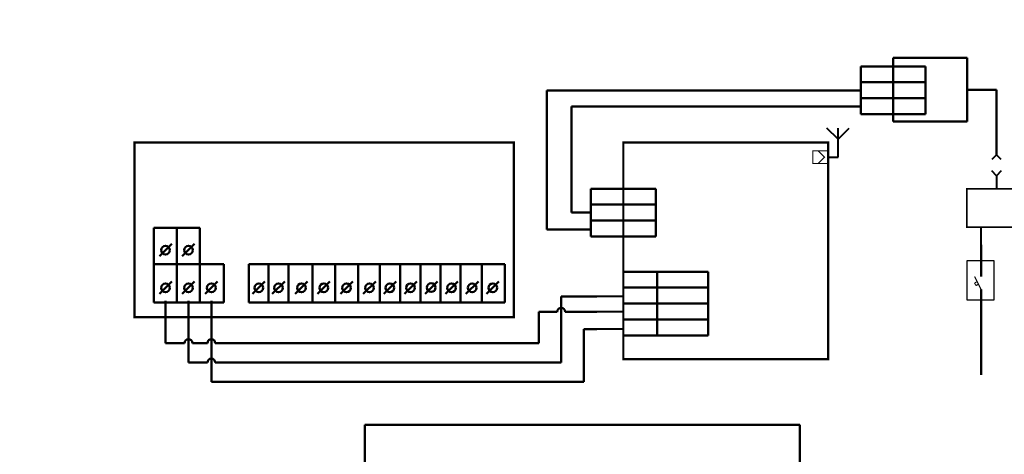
# Model space of a CAD drawing. Header units: millimetres. Extents: x 0 to 420, y 0 to 297.
# Tile 2 of 4: x 0 to 226, y 197 to 297. Entities that reach past the tile are written whole.
import ezdxf

# ---------------------------------------------------------------- set-up
doc = ezdxf.new("R2010")
doc.units = ezdxf.units.MM
for name, pattern in [('K5LT32782', [0]), ('K5LT32783', [0]), ('K5LT32784', [0]), ('K5LT32785', [0]), ('K5LT32786', [0]), ('K5LT32787', [0]), ('K5LT_BASIC', [0])]:
    doc.linetypes.add(name, pattern=pattern)
doc.layers.add('Системный слой', color=7, linetype='Continuous')

# ---------------------------------------------------------------- blocks, each defined once
blk = doc.blocks.new('U2')
at = {"layer": 'Системный слой', "color": 7, "linetype": 'K5LT_BASIC', "lineweight": 50}
for p, q in [((200.08, 288.25), (217.01, 288.25)), ((200.08, 273.62), (200.08, 288.25)), ((217.01, 288.25), (217.01, 273.62)), ((217.01, 273.62), (200.08, 273.62))]:
    blk.add_line(p, q, dxfattribs=at)

msp = doc.modelspace()

# ---------------------------------------------------------------- linework, layer by layer
at = {"layer": 'Системный слой', "color": 7, "linetype": 'K5LT32786', "lineweight": 50}
for p, q in [((207.5103, 286.2222), (192.6455, 286.2222)), ((192.6455, 286.2222), (192.6455, 275.301)), ((207.5103, 286.2222), (207.5103, 275.301)), ((207.5103, 282.6493), (192.6455, 282.6493)), ((207.5103, 278.9752), (192.6455, 278.9752)), ((207.5103, 275.301), (192.6455, 275.301)), ((145.6894, 258.2036), (130.8246, 258.2036)), ((130.8246, 258.2036), (130.8246, 247.2824)), ((145.6894, 258.2036), (145.6894, 247.2824)), ((145.6894, 254.6307), (130.8246, 254.6307)), ((145.6894, 250.9566), (130.8246, 250.9566)), ((145.6894, 247.2824), (130.8246, 247.2824)), ((157.669, 239.17), (138.257, 239.17)), ((146.0092, 239.17), (146.0092, 224.5746)), ((157.669, 239.17), (157.669, 224.5746)), ((157.669, 235.5971), (138.257, 235.5971)), ((146.0092, 235.4958), (146.0092, 224.5746)), ((157.669, 235.4958), (157.669, 224.5746)), ((157.669, 231.9229), (138.257, 231.9229)), ((157.669, 228.2488), (138.257, 228.2488)), ((157.669, 224.5746), (138.257, 224.5746))]:
    msp.add_line(p, q, dxfattribs=at)
at = {"layer": 'Системный слой', "color": 7, "linetype": 'K5LT_BASIC', "lineweight": 50}
for p, q in [((120.7822, 248.8959), (120.7822, 280.7616)), ((120.7822, 280.7616), (192.6455, 280.7616)), ((223.7487, 280.9331), (217.0071, 280.9331)), ((223.7487, 266.0232), (223.7487, 280.9331)), ((126.4037, 252.743), (126.4037, 277.1115)), ((126.4037, 277.1115), (192.6455, 277.1115)), ((130.8246, 252.743), (126.4037, 252.743)), ((35.9865, 249.2886), (30.7447, 249.2886)), ((30.7447, 249.2886), (30.7447, 240.9512)), ((41.2282, 249.2886), (35.9865, 249.2886)), ((35.9865, 249.2886), (35.9865, 240.9512)), ((41.2282, 240.9512), (41.2282, 249.2886)), ((130.8246, 248.8959), (120.7822, 248.8959)), ((32.002, 242.7191), (34.8304, 245.5476)), ((37.2437, 242.7191), (40.0721, 245.5476)), ((220.2105, 238.0934), (220.2105, 245.3553)), ((30.7447, 240.9512), (30.7447, 232.1229)), ((30.7447, 240.9512), (46.7776, 240.9512)), ((35.9865, 240.9512), (35.9865, 232.1229)), ((41.2282, 240.9512), (41.2282, 232.1229)), ((46.7776, 232.1229), (46.7776, 240.9512)), ((52.5226, 240.9512), (52.5226, 232.1229)), ((52.5226, 240.9512), (111.1439, 240.9512)), ((57.0287, 240.9512), (57.0287, 232.1229)), ((61.5349, 240.9512), (61.5349, 232.1229)), ((67.0843, 232.1229), (67.0843, 240.9512)), ((72.2659, 232.1229), (72.2659, 240.9512)), ((77.5076, 232.1229), (77.5076, 240.9512)), ((82.4717, 232.1229), (82.4717, 240.9512)), ((87.1685, 232.1229), (87.1685, 240.9512)), ((91.8013, 232.1229), (91.8013, 240.9512)), ((96.4041, 232.1229), (96.4041, 240.9512)), ((101.0069, 232.1229), (101.0069, 240.9512)), ((105.8491, 232.1229), (105.8491, 240.9512)), ((111.1439, 240.9512), (111.1439, 232.1229)), ((32.002, 234.0776), (34.8304, 236.906)), ((37.2437, 234.0776), (40.0721, 236.906)), ((42.4854, 234.0776), (45.3139, 236.906)), ((53.3614, 234.0776), (56.1899, 236.906)), ((57.8676, 234.0776), (60.696, 236.906)), ((63.1093, 234.0776), (65.9377, 236.906)), ((68.2308, 234.0776), (71.0592, 236.906)), ((73.4725, 234.0776), (76.301, 236.906)), ((78.7143, 234.0776), (81.5427, 236.906)), ((83.4007, 234.0776), (86.2291, 236.906)), ((88.1079, 234.1021), (90.9363, 236.9306)), ((92.8665, 234.1266), (95.6949, 236.9551)), ((97.5222, 234.0776), (100.3506, 236.906)), ((102.2294, 234.0776), (105.0578, 236.906)), ((106.9365, 234.0776), (109.765, 236.906)), ((220.2105, 215.5014), (220.2105, 235.1211)), ((33.4162, 222.8319), (33.4162, 232.4918)), ((38.6579, 218.3497), (38.6579, 232.4918)), ((43.8997, 213.8881), (43.8997, 232.4918)), ((132.2144, 233.5178), (124.0393, 233.5178)), ((124.0393, 233.5178), (124.0393, 218.3497)), ((30.7447, 232.1229), (46.7776, 232.1229)), ((111.1439, 232.1229), (52.5226, 232.1229)), ((118.9028, 230.0121), (118.9028, 222.8319)), ((123.1393, 230.0121), (118.9028, 230.0121)), ((132.2144, 230.0121), (124.9393, 230.0121)), ((132.2144, 226.0248), (129.1873, 226.0248)), ((129.1873, 226.0248), (129.1873, 213.8881)), ((37.7579, 222.8319), (33.4162, 222.8319)), ((42.9997, 222.8319), (39.5579, 222.8319)), ((118.9028, 222.8319), (44.7997, 222.8319)), ((42.9997, 218.3497), (38.6579, 218.3497)), ((124.0393, 218.3497), (44.7997, 218.3497)), ((129.1873, 213.8881), (43.8997, 213.8881)), ((79.0395, 156.168), (79.0395, 204.0425)), ((79.0395, 204.0425), (178.6985, 204.0425)), ((178.6985, 156.168), (178.6985, 204.0425))]:
    msp.add_line(p, q, dxfattribs=at)
at = {"layer": 'Системный слой', "color": 7, "linetype": 'K5LT32785', "lineweight": 40}
for p, q in [((187.4499, 269.604), (184.8927, 272.0982)), ((187.4499, 265.4648), (187.4499, 272.0982)), ((187.4499, 269.604), (190.0071, 272.0982)), ((185.1945, 265.4648), (187.4499, 265.4648)), ((223.7487, 266.0232), (222.6462, 264.9207)), ((224.8511, 264.9207), (223.7487, 266.0232)), ((223.7487, 261.2029), (222.6462, 262.3054)), ((224.8511, 262.3054), (223.7487, 261.2029)), ((223.7487, 261.2029), (223.7487, 258.2193)), ((220.2105, 245.3553), (220.2105, 249.4252)), ((138.257, 233.5178), (132.2144, 233.5178)), ((138.257, 230.0121), (132.2144, 230.0121)), ((138.257, 226.0248), (132.2144, 226.0248))]:
    msp.add_line(p, q, dxfattribs=at)
at = {"layer": 'Системный слой', "color": 7, "linetype": 'K5LT32783', "lineweight": 25}
for p, q in [((138.257, 260.6105), (138.257, 255.7967)), ((185.1945, 255.9061), (185.1945, 251.0924)), ((216.9197, 241.6461), (216.9197, 232.7293)), ((223.1828, 241.6461), (216.9197, 241.6461)), ((223.1828, 232.7293), (223.1828, 241.6461)), ((216.9197, 232.7293), (223.1828, 232.7293))]:
    msp.add_line(p, q, dxfattribs=at)
at = {"layer": 'Системный слой', "color": 7, "linetype": 'K5LT32782', "const_width": 0.5}
for points in [[(113.1991, 228.7783), (113.1991, 268.8048), (26.3002, 268.8048), (26.3002, 228.7783)], [(185.1945, 268.8048), (138.257, 268.8048), (138.257, 219.1339), (185.1945, 219.1339)]]:
    msp.add_lwpolyline(points, close=True, dxfattribs=at)
at = {"layer": 'Системный слой', "color": 7, "linetype": 'K5LT32784', "const_width": 0.25}
msp.add_lwpolyline([(181.6889, 264.0218), (185.1945, 264.0218), (185.1945, 266.9079), (181.6889, 266.9079)], close=True, dxfattribs=at)
for points in [[(182.8962, 266.9079), (184.3392, 265.4648), (182.8962, 264.0218)], [(218.7243, 238.0934), (220.2105, 235.1211)], [(219.3188, 236.9044), (218.7243, 236.6072)], [(218.7243, 236.6072), (219.0216, 236.0128)], [(219.616, 236.31), (219.0216, 236.0128)], [(223.1828, 235.7015), (223.1828, 232.7293)], [(223.1828, 235.7015), (223.1828, 232.7293)]]:
    msp.add_lwpolyline(points, dxfattribs=at)
at = {"layer": 'Системный слой', "color": 7, "linetype": 'K5LT32787', "const_width": 0.4}
msp.add_lwpolyline([(230.0612, 249.4252), (216.9581, 249.4252), (216.9581, 258.1994), (230.0612, 258.1994)], close=True, dxfattribs=at)
at = {"layer": 'Системный слой', "color": 7, "linetype": 'K5LT_BASIC', "lineweight": 50}
for centre in [(33.4162, 244.1333), (38.6579, 244.1333), (33.4162, 235.4918), (38.6579, 235.4918), (43.8997, 235.4918), (54.7756, 235.4918), (59.2818, 235.4918), (64.5235, 235.4918), (69.645, 235.4918), (74.8868, 235.4918), (80.1285, 235.4918), (84.8149, 235.4918), (89.5221, 235.5163), (94.2807, 235.5409), (98.9364, 235.4918), (103.6436, 235.4918), (108.3508, 235.4918)]:
    msp.add_circle(centre, 1, dxfattribs=at)
for centre in [(124.0393, 230.0121), (38.6579, 222.8319), (43.8997, 222.8319), (43.8997, 218.3497)]:
    msp.add_arc(centre, 0.9, 0, 180, dxfattribs=at)

# ---------------------------------------------------------------- block references
at = {"layer": 'Системный слой'}
msp.add_blockref('U2', (0, 0), dxfattribs=at)

doc.saveas('drawing.dxf')
